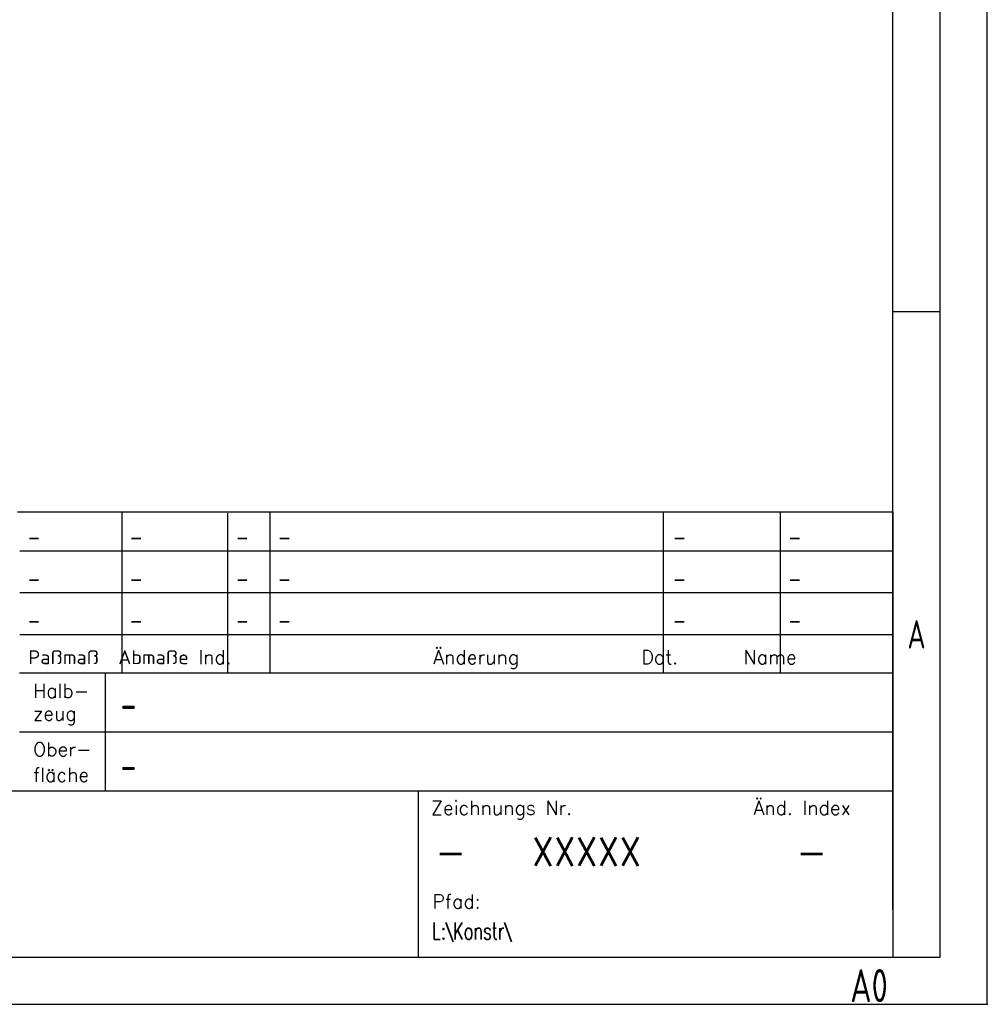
# Paper-space layout 'A0 - Layout' of a CAD drawing. Extents: x 2 to 1191, y 2 to 843.
# Tile 5 of 8: x 1088 to 1191, y 2 to 106. Entities that reach past the tile are written whole.
import ezdxf
from ezdxf.enums import TextEntityAlignment as Align

# ---------------------------------------------------------------- set-up
doc = ezdxf.new("R2010")
doc.units = 0
doc.header["$LTSCALE"] = 50
doc.header["$PDSIZE"] = -1
doc.layers.get('0').update_dxf_attribs({"color": 6, "linetype": 'CONTINUOUS'})
for name, color, linetype in [('5', 4, 'CONTINUOUS'), ('6', 2, 'CONTINUOUS'), ('7', 7, 'CONTINUOUS'), ('RAHMEN', 6, 'CONTINUOUS'), ('SFD', 6, 'CONTINUOUS')]:
    doc.layers.add(name, color=color, linetype=linetype)
doc.layers.get('0').off()
doc.styles.add('ISO8', font='ISOCP3.SHX', dxfattribs={"width": 0.8})
doc.styles.add('ROMANS', font='SIMPLEX', dxfattribs={"height": 3})
doc.styles.get("Standard").update_dxf_attribs({"font": 'isocp3.shx'})

# ---------------------------------------------------------------- blocks, each defined once
blk = doc.blocks.new('RAHMEN-A0')
at = {"layer": 'RAHMEN', "color": 3}
for p, q in [((1189, 0), (1189, 841)), ((0, 0), (1189, 0))]:
    blk.add_line(p, q, dxfattribs=at)
at = {"layer": 'RAHMEN', "color": 5}
for p, q in [((1184, 5), (1184, 836)), ((5, 5), (1184, 5))]:
    blk.add_line(p, q, dxfattribs=at)
at = {"layer": 'RAHMEN', "color": 2}
for p, q in [((1179, 10), (1179, 831)), ((1179, 73.42), (1184, 73.42))]:
    blk.add_line(p, q, dxfattribs=at)
at = {"layer": 'RAHMEN', "color": 2, "style": 'ISO8', "width": 0.8}
blk.add_text('A', height=3, dxfattribs=at).set_placement((1181.5, 39.21), align=Align.MIDDLE)
blk = doc.blocks.new('SFD')
at = {"layer": 'SFD', "color": 5}
for p, q in [((0, 47.2), (0, 0)), ((0, 30.1), (-92.6, 30.1)), ((-183, 17.64), (0, 17.64)), ((-50.35, 17.64), (-50.35, 0)), ((-183, 0), (0, 0))]:
    blk.add_line(p, q, dxfattribs=at)
at = {"layer": 'SFD', "color": 4}
for p, q in [((-83.54, 30.1), (-83.54, 17.64)), ((-92.6, 23.87), (0, 23.87))]:
    blk.add_line(p, q, dxfattribs=at)
at = {"layer": '5', "style": 'ROMANS'}
blk.add_attdef('MASSTAB', text='', height=3, dxfattribs=at).set_placement((-120.05, 41.55), align=Align.MIDDLE)
at = {"layer": '5', "style": 'ROMANS', "width": 4.666667}
blk.add_attdef('MSG-CODE', text='', height=3, dxfattribs=at).set_placement((-108.88, 40.02), (-96.88, 40.02), align=Align.FIT)
at = {"layer": '5', "style": 'ISO8', "width": 0.8}
for tag, p in [('HALBZEUG', (-81.91, 25.09)), ('OBERFLÄCHE', (-81.91, 18.61))]:
    blk.add_attdef(tag, p, '', height=3.5, dxfattribs=at)
at = {"layer": 'SFD', "color": 2, "style": 'ROMANS', "width": 0.7}
for p in [(-91.77, 43.61), (-91.77, 39.19), (-91.77, 34.77)]:
    blk.add_text('-', height=1.8, dxfattribs=at).set_placement(p)
at = {"layer": 'SFD', "color": 2, "style": 'ROMANS'}
for s, height, p in [('Halb-', 1.474, (-91.17, 27.5)), ('zeug', 1.474, (-91.17, 25.09)), ('Ober-', 1.474, (-91.17, 21.29)), ('fläche', 1.474, (-91.17, 18.59)), ('Änd. Index', 1.474, (-14.78, 15.08)), ('Zeichnungs Nr.', 1.4737, (-48.98, 15.08)), ('Pfad:', 1.474, (-48.84, 5.16))]:
    blk.add_text(s, height=height, dxfattribs=at).set_placement(p)
at = {"layer": 'SFD', "color": 2, "style": 'ROMANS', "width": 0.7}
for tag, p in [('GEZ.TAG', (-131.73, 33.51)), ('GEZ.NAME', (-119.79, 33.51)), ('GEPR.TAG', (-131.73, 30.57)), ('GEPR.NAME', (-119.79, 30.57)), ('FREIG.TAG', (-131.73, 27.62)), ('FREIGE.NAME', (-119.79, 27.62)), ('BEMERKUNG1', (-138.29, 21.73)), ('BEMERKUNG2', (-138.29, 18.81)), ('PFAD', (-48.86, 1.87))]:
    blk.add_attdef(tag, p, '', height=1.8, dxfattribs=at)
at = {"layer": 'SFD', "color": 7, "style": 'ROMANS', "width": 0.8}
blk.add_attdef('BENENNUNG1', (-181.05, 7.52), '', height=5, dxfattribs=at)
at = {"layer": 'SFD', "color": 4, "style": 'ROMANS', "width": 0.9}
blk.add_attdef('ZEICHNUNGSNUMMER', text='', height=3, dxfattribs=at).set_placement((-26.72, 9.68), align=Align.RIGHT)
at = {"layer": 'SFD', "color": 4, "style": 'ROMANS'}
for tag, p, height, width in [('ART', (-48.56, 9.68), 3, 0.99), ('INDEX', (-10.29, 9.68), 3, 0.99), ('BENENUNG2', (-181.05, 1.62), 3.5, 0.8)]:
    blk.add_attdef(tag, p, '', height=height, dxfattribs=dict(at, width=width))

psp = doc.layouts.new('A0 - Layout')

# ---------------------------------------------------------------- linework, layer by layer
at = {"layer": '6'}
psp.add_point((1190.55, 1.61), dxfattribs=at)
at = {"layer": 'SFD', "color": 2}
for p, q in [((1087.74, 53.81), (1180.55, 53.81)), ((1087.96, 49.66), (1180.55, 49.66)), ((1180.55, 45.24), (1087.96, 45.24))]:
    psp.add_line(p, q, dxfattribs=at)
at = {"layer": 'SFD', "color": 4}
for p, q in [((1098.79, 53.81), (1098.79, 36.71)), ((1110.04, 36.7), (1110.04, 53.68)), ((1114.51, 36.71), (1114.51, 53.81)), ((1156.19, 53.81), (1156.19, 36.71)), ((1168.62, 36.71), (1168.62, 53.81)), ((1087.96, 40.82), (1180.55, 40.82))]:
    psp.add_line(p, q, dxfattribs=at)

# ---------------------------------------------------------------- block references
psp.add_blockref('RAHMEN-A0', (1.55, 1.61))
at = {"layer": '7'}
ref = psp.add_blockref('SFD', (1180.55, 6.61), dxfattribs=at)
ref.add_attrib('ZEICHNUNGSNUMMER', 'XXXXX', dxfattribs={"layer": 'SFD', "color": 4, "height": 3, "style": 'ROMANS', "width": 0.9}).set_placement((1153.84, 16.29), align=Align.RIGHT)
ref.add_attrib('OBERFLÄCHE', '-', (1098.64, 25.22), dxfattribs={"layer": '5', "height": 3.5, "style": 'ISO8', "width": 0.8})
ref.add_attrib('HALBZEUG', '-', (1098.64, 31.7), dxfattribs={"layer": '5', "height": 3.5, "style": 'ISO8', "width": 0.8})
ref.add_attrib('ART', '-', (1131.99, 16.29), dxfattribs={"layer": 'SFD', "color": 4, "height": 3, "style": 'ROMANS', "width": 0.99})
ref.add_attrib('PFAD', 'L:\\Konstr\\', (1131.69, 8.48), dxfattribs={"layer": 'SFD', "color": 2, "height": 1.8, "style": 'ROMANS', "width": 0.7})
ref.add_attrib('INDEX', '-', (1170.27, 16.29), dxfattribs={"layer": 'SFD', "color": 4, "height": 3, "style": 'ROMANS', "width": 0.99})

# ---------------------------------------------------------------- texts
at = {"layer": '5', "width": 0.8}
psp.add_text('A0', height=3.5, dxfattribs=at).set_placement((1176.02, 1.84))
at = {"layer": 'SFD', "color": 2, "style": 'ROMANS', "width": 0.7}
for p in [(1099.61, 50.22), (1110.86, 50.22), (1115.33, 50.22), (1157.22, 50.22), (1169.44, 50.22), (1099.61, 45.8), (1110.86, 45.8), (1115.33, 45.8), (1157.22, 45.8), (1169.44, 45.8), (1099.61, 41.38), (1110.86, 41.38), (1115.33, 41.38), (1157.22, 41.38), (1169.44, 41.38)]:
    psp.add_text('-', height=1.8, dxfattribs=at).set_placement(p)
at = {"layer": 'SFD', "color": 2, "style": 'ROMANS'}
for s, p in [('Paßmaß  Abmaße Ind.', (1088.87, 37.66)), (' Änderung           Dat.      Name', (1130.8, 37.66))]:
    psp.add_text(s, height=1.4737, dxfattribs=at).set_placement(p)

doc.saveas('drawing.dxf')
